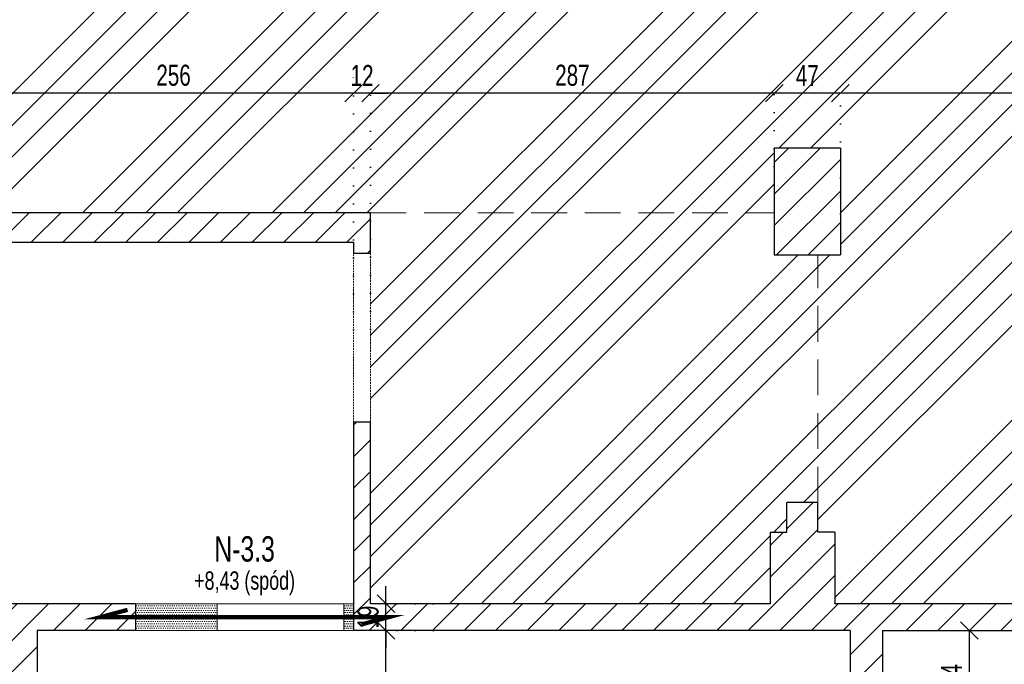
# Model space of a CAD drawing. Header units: millimetres. Extents: x 11149 to 111407, y -107619 to -23630.
# Tile 36 of 245: x 15479 to 16179, y -35771 to -35313. Entities that reach past the tile are written whole.
import ezdxf
from ezdxf.enums import TextEntityAlignment as Align

# ---------------------------------------------------------------- set-up
doc = ezdxf.new("R2010")
doc.units = ezdxf.units.MM
doc.header["$LTSCALE"] = 2
for name, pattern in [('DOT', [6.35, 0, -6.35]), ('HIDDEN', [9.525, 6.35, -3.175]), ('HIDDENX2', [19.05, 12.7, -6.35])]:
    doc.linetypes.add(name, pattern=pattern)
doc.layers.get('0').update_dxf_attribs({"plot": 0})
doc.layers.get('Defpoints').update_dxf_attribs({"color": 1})
doc.layers.add('3DPLAN_A_KRESKOWANIE 1', color=253, linetype='Continuous')
for name, color, linetype, lineweight in [('3DPLAN_A_WYSOKOŚCI ZMIANA', 144, 'HIDDENX2', 5), ('A_KRESKOWANIE', 9, 'Continuous', 0), ('A_WYBURZENIA', 6, 'Continuous', 0), ('A_ściany mur', 2, 'Continuous', 30), ('e-cad_opisyNadproża', 7, 'Continuous', 9), ('e-cad_wymiary', 4, 'Continuous', 9), ('Opisy', 7, 'Continuous', 13)]:
    doc.layers.add(name, color=color, linetype=linetype, lineweight=lineweight)
doc.styles.add('e-cad_1', font='arial.ttf', dxfattribs={"width": 0.7})
doc.dimstyles.new('e-cad_1_100_[cm]', dxfattribs={"dimscale": 10, "dimtxt": 1.5, "dimasz": 1.25, "dimexe": 1.25, "dimexo": 0.625, "dimgap": 0.5, "dimtad": 1, "dimdec": 0, "dimrnd": 1, "dimzin": 1, "dimtxsty": 'e-cad_1', "dimblk": 'OBLIQUE', "dimcen": 2.5, "dimclrd": 256, "dimclre": 252, "dimclrt": 7, "dimadec": 0, "dimazin": 0, "dimtfac": 1, "dimtix": 1, "dimtmove": 2, "dimatfit": 3, "dimldrblk": 'NONE', "dimfxl": 60, "dimfxlon": 1, "dimarcsym": 0})
pattern_1 = [(0, (-8846.8284, -11118.418), (0.79375, 1.5875), [0, -1.5875])]
pattern_2 = [(45, (13281.13, -30963.905), (-11.22532, 11.22532), [])]

# ---------------------------------------------------------------- blocks, each defined once
blk = doc.blocks.new('_OBLIQUE')
at = {"color": 0, "linetype": 'ByBlock', "lineweight": -2}
blk.add_line((-0.5, -0.5), (0.5, 0.5), dxfattribs=at)
blk = doc.blocks.new('*D203')
at = {"layer": 'Defpoints', "color": 0}
for p in [(16062.12, -35364.89), (16062.12, -35456.95), (16562.12, -35536.32)]:
    blk.add_point(p, dxfattribs=at)
at = {"layer": 'e-cad_wymiary', "color": 252, "linetype": 'DOT', "lineweight": -2}
for p, q in [((16062.12, -35450.7), (16062.12, -35352.39)), ((16562.12, -35530.07), (16562.12, -35352.39))]:
    blk.add_line(p, q, dxfattribs=at)
at = {"layer": 'e-cad_wymiary', "lineweight": -2}
blk.add_line((16562.12, -35364.89), (16062.12, -35364.89), dxfattribs=at)
at = {"layer": 'e-cad_wymiary', "lineweight": -2, "xscale": 12.5, "yscale": 12.5, "zscale": 12.5, "rotation": 180}
blk.add_blockref('_OBLIQUE', (16062.12, -35364.89), dxfattribs=at)
at = {"layer": 'e-cad_wymiary', "lineweight": -2, "xscale": 12.5, "yscale": 12.5, "zscale": 12.5}
blk.add_blockref('_OBLIQUE', (16562.12, -35364.89), dxfattribs=at)
at = {"layer": 'e-cad_wymiary', "color": 7, "insert": (16312.12, -35352.23), "char_height": 15, "attachment_point": 5, "style": 'e-cad_1'}
blk.add_mtext('500', dxfattribs=at)
blk = doc.blocks.new('_None')
blk = doc.blocks.new('*D204')
at = {"layer": 'Defpoints', "color": 0}
for p in [(16015.12, -35364.89), (16015.12, -35436.15), (16062.12, -35456.95)]:
    blk.add_point(p, dxfattribs=at)
at = {"layer": 'e-cad_wymiary', "color": 252, "linetype": 'DOT', "lineweight": -2}
for p, q in [((16015.12, -35429.9), (16015.12, -35352.39)), ((16062.12, -35450.7), (16062.12, -35352.39))]:
    blk.add_line(p, q, dxfattribs=at)
at = {"layer": 'e-cad_wymiary', "lineweight": -2}
blk.add_line((16062.12, -35364.89), (16015.12, -35364.89), dxfattribs=at)
at = {"layer": 'e-cad_wymiary', "lineweight": -2, "xscale": 12.5, "yscale": 12.5, "zscale": 12.5, "rotation": 180}
blk.add_blockref('_OBLIQUE', (16015.12, -35364.89), dxfattribs=at)
at = {"layer": 'e-cad_wymiary', "lineweight": -2, "xscale": 12.5, "yscale": 12.5, "zscale": 12.5}
blk.add_blockref('_OBLIQUE', (16062.12, -35364.89), dxfattribs=at)
at = {"layer": 'e-cad_wymiary', "color": 7, "insert": (16038.62, -35352.39), "char_height": 15, "attachment_point": 5, "style": 'e-cad_1'}
blk.add_mtext('47', dxfattribs=at)
blk = doc.blocks.new('*D205')
at = {"layer": 'Defpoints', "color": 0}
for p in [(15728.12, -35364.89), (16015.12, -35436.15), (15728.12, -35538.89)]:
    blk.add_point(p, dxfattribs=at)
at = {"layer": 'e-cad_wymiary', "color": 252, "linetype": 'DOT', "lineweight": -2}
for p, q in [((15728.12, -35532.64), (15728.12, -35352.39)), ((16015.12, -35429.9), (16015.12, -35352.39))]:
    blk.add_line(p, q, dxfattribs=at)
at = {"layer": 'e-cad_wymiary', "lineweight": -2}
blk.add_line((16015.12, -35364.89), (15728.12, -35364.89), dxfattribs=at)
at = {"layer": 'e-cad_wymiary', "lineweight": -2, "xscale": 12.5, "yscale": 12.5, "zscale": 12.5, "rotation": 180}
blk.add_blockref('_OBLIQUE', (15728.12, -35364.89), dxfattribs=at)
at = {"layer": 'e-cad_wymiary', "lineweight": -2, "xscale": 12.5, "yscale": 12.5, "zscale": 12.5}
blk.add_blockref('_OBLIQUE', (16015.12, -35364.89), dxfattribs=at)
at = {"layer": 'e-cad_wymiary', "color": 7, "insert": (15871.62, -35352.23), "char_height": 15, "attachment_point": 5, "style": 'e-cad_1'}
blk.add_mtext('287', dxfattribs=at)
blk = doc.blocks.new('*D206')
at = {"layer": 'Defpoints', "color": 0}
for p in [(15716.12, -35364.89), (15716.12, -35539.4), (15728.12, -35538.89)]:
    blk.add_point(p, dxfattribs=at)
at = {"layer": 'e-cad_wymiary', "color": 252, "linetype": 'DOT', "lineweight": -2}
for p, q in [((15716.12, -35533.15), (15716.12, -35352.39)), ((15728.12, -35532.64), (15728.12, -35352.39))]:
    blk.add_line(p, q, dxfattribs=at)
at = {"layer": 'e-cad_wymiary', "lineweight": -2}
for p, q in [((15716.12, -35364.89), (15703.62, -35364.89)), ((15728.12, -35364.89), (15716.12, -35364.89)), ((15728.12, -35364.89), (15740.62, -35364.89))]:
    blk.add_line(p, q, dxfattribs=at)
at = {"layer": 'e-cad_wymiary', "lineweight": -2, "xscale": 12.5, "yscale": 12.5, "zscale": 12.5}
blk.add_blockref('_OBLIQUE', (15716.12, -35364.89), dxfattribs=at)
at = {"layer": 'e-cad_wymiary', "lineweight": -2, "xscale": 12.5, "yscale": 12.5, "zscale": 12.5, "rotation": 180}
blk.add_blockref('_OBLIQUE', (15728.12, -35364.89), dxfattribs=at)
at = {"layer": 'e-cad_wymiary', "color": 7, "insert": (15722.12, -35352.36), "char_height": 15, "attachment_point": 5, "style": 'e-cad_1'}
blk.add_mtext('12', dxfattribs=at)
blk = doc.blocks.new('*D207')
at = {"layer": 'Defpoints', "color": 0}
for p in [(15460.12, -35353.36), (15460.12, -35364.89), (15716.12, -35539.4)]:
    blk.add_point(p, dxfattribs=at)
at = {"layer": 'e-cad_wymiary', "color": 252, "linetype": 'DOT', "lineweight": -2}
for p, q in [((15716.12, -35533.15), (15716.12, -35352.39)), ((15460.12, -35359.61), (15460.12, -35377.39))]:
    blk.add_line(p, q, dxfattribs=at)
at = {"layer": 'e-cad_wymiary', "lineweight": -2}
blk.add_line((15716.12, -35364.89), (15460.12, -35364.89), dxfattribs=at)
at = {"layer": 'e-cad_wymiary', "lineweight": -2, "xscale": 12.5, "yscale": 12.5, "zscale": 12.5, "rotation": 180}
blk.add_blockref('_OBLIQUE', (15460.12, -35364.89), dxfattribs=at)
at = {"layer": 'e-cad_wymiary', "lineweight": -2, "xscale": 12.5, "yscale": 12.5, "zscale": 12.5}
blk.add_blockref('_OBLIQUE', (15716.12, -35364.89), dxfattribs=at)
at = {"layer": 'e-cad_wymiary', "color": 7, "insert": (15588.12, -35352.23), "char_height": 15, "attachment_point": 5, "style": 'e-cad_1'}
blk.add_mtext('256', dxfattribs=at)
blk = doc.blocks.new('*D288')
at = {"layer": 'Defpoints', "color": 0}
for p in [(15739.12, -35746.89), (15778.83, -35746.89), (15768.52, -35925.89)]:
    blk.add_point(p, dxfattribs=at)
at = {"layer": 'e-cad_wymiary', "color": 252, "linetype": 'DOT', "lineweight": -2}
for p, q in [((15772.58, -35746.89), (15726.62, -35746.89)), ((15762.27, -35925.89), (15726.62, -35925.89))]:
    blk.add_line(p, q, dxfattribs=at)
at = {"layer": 'e-cad_wymiary', "lineweight": -2}
blk.add_line((15739.12, -35925.89), (15739.12, -35746.89), dxfattribs=at)
at = {"layer": 'e-cad_wymiary', "lineweight": -2, "xscale": 12.5, "yscale": 12.5, "zscale": 12.5}
for p, rotation in [((15739.12, -35746.89), 90), ((15739.12, -35925.89), 270)]:
    blk.add_blockref('_OBLIQUE', p, dxfattribs=dict(at, rotation=rotation))
at = {"layer": 'e-cad_wymiary', "color": 7, "insert": (15726.47, -35836.39), "char_height": 15, "attachment_point": 5, "rotation": 90, "style": 'e-cad_1'}
blk.add_mtext('179', dxfattribs=at)
blk = doc.blocks.new('*D289')
at = {"layer": 'Defpoints', "color": 0}
for p in [(15739.12, -35727.89), (15778.83, -35727.89), (15778.83, -35746.89)]:
    blk.add_point(p, dxfattribs=at)
at = {"layer": 'e-cad_wymiary', "lineweight": -2}
for p, q in [((15739.12, -35727.89), (15739.12, -35715.39)), ((15739.12, -35746.89), (15739.12, -35727.89)), ((15739.12, -35746.89), (15739.12, -35759.39))]:
    blk.add_line(p, q, dxfattribs=at)
at = {"layer": 'e-cad_wymiary', "color": 252, "linetype": 'DOT', "lineweight": -2}
for p, q in [((15772.58, -35727.89), (15726.62, -35727.89)), ((15772.58, -35746.89), (15726.62, -35746.89))]:
    blk.add_line(p, q, dxfattribs=at)
at = {"layer": 'e-cad_wymiary', "lineweight": -2, "xscale": 12.5, "yscale": 12.5, "zscale": 12.5}
for p, rotation in [((15739.12, -35727.89), 270), ((15739.12, -35746.89), 90)]:
    blk.add_blockref('_OBLIQUE', p, dxfattribs=dict(at, rotation=rotation))
at = {"layer": 'e-cad_wymiary', "color": 7, "insert": (15726.47, -35737.39), "char_height": 15, "attachment_point": 5, "rotation": 90, "style": 'e-cad_1'}
blk.add_mtext('19', dxfattribs=at)
blk = doc.blocks.new('*D2325')
at = {"layer": 'Defpoints', "color": 0, "ltscale": 0.5}
for p in [(16120.84, -35746.89), (16153.83, -35746.89), (16085.43, -35810.89)]:
    blk.add_point(p, dxfattribs=at)
at = {"layer": 'e-cad_wymiary', "color": 252, "linetype": 'DOT', "lineweight": -2, "ltscale": 0.5}
for p, q in [((16127.09, -35746.89), (16166.33, -35746.89)), ((16091.68, -35810.89), (16166.33, -35810.89))]:
    blk.add_line(p, q, dxfattribs=at)
at = {"layer": 'e-cad_wymiary', "lineweight": -2, "ltscale": 0.5}
blk.add_line((16153.83, -35810.89), (16153.83, -35746.89), dxfattribs=at)
at = {"layer": 'e-cad_wymiary', "lineweight": -2, "ltscale": 0.5, "xscale": 12.5, "yscale": 12.5, "zscale": 12.5}
for p, rotation in [((16153.83, -35746.89), 90), ((16153.83, -35810.89), 270)]:
    blk.add_blockref('_OBLIQUE', p, dxfattribs=dict(at, rotation=rotation))
at = {"layer": 'e-cad_wymiary', "color": 7, "ltscale": 0.5, "insert": (16141.17, -35778.89), "char_height": 15, "attachment_point": 5, "rotation": 90, "style": 'e-cad_1'}
blk.add_mtext('64', dxfattribs=at)

msp = doc.modelspace()

# ---------------------------------------------------------------- hatches: boundary and pattern name
at = {"layer": '3DPLAN_A_KRESKOWANIE 1'}
h = msp.add_hatch(dxfattribs=at)
h.set_pattern_fill('ANSI31', color=256, scale=5, style=0)
h.set_pattern_definition(pattern_2)
h.paths.add_polyline_path([(15716.12, -35746.89), (16069.12, -35746.89), (16069.12, -35810.89), (16092.12, -35810.89), (16092.12, -35746.89), (16638.12, -35746.89), (16638.12, -35909.89), (16677.49, -35909.89), (16677.49, -35066.89), (16610.12, -35066.89), (16610.12, -35462.89), (16562.12, -35462.89), (16562.12, -35727.89), (16058.12, -35727.89), (16058.12, -35676.89), (16046.12, -35676.89), (16046.12, -35655.89), (16024.12, -35655.89), (16024.12, -35676.89), (16012.12, -35676.89), (16012.12, -35727.89), (15728.12, -35727.89), (15728.12, -35598.89), (15716.12, -35598.89), (15716.12, -35727.89)])
h = msp.add_hatch(dxfattribs=at)
h.set_pattern_fill('ANSI31', color=256, scale=5, style=0)
h.set_pattern_definition(pattern_2)
h.paths.add_polyline_path([(15291.12, -35399.89), (15291.12, -35424.89), (15322.12, -35424.89), (15413.12, -35424.89), (15413.12, -35521.89), (15439.12, -35521.89), (15464.12, -35521.89), (15464.12, -35470.89), (15716.12, -35470.89), (15716.12, -35478.89), (15728.12, -35478.89), (15728.12, -35449.89), (15460.12, -35449.89), (15460.12, -35376.89), (15446.12, -35376.89), (15446.12, -35399.89)])
h = msp.add_hatch(dxfattribs=at)
h.set_pattern_fill('ANSI31', color=256, scale=5, style=0)
h.set_pattern_definition(pattern_2)
h.paths.add_polyline_path([(16015.12, -35403.89), (16015.12, -35479.89), (16062.12, -35479.89), (16062.12, -35403.89)])
h = msp.add_hatch(dxfattribs=at)
h.set_pattern_fill('ANSI31', color=256, scale=5, style=0)
h.set_pattern_definition(pattern_2)
h.paths.add_polyline_path([(15308.12, -35631.89), (15308.12, -35653.89), (15416.12, -35653.89), (15416.12, -35752.89), (15444.12, -35752.89), (15444.12, -36304.89), (15416.12, -36304.89), (15416.12, -36357.89), (15344.12, -36357.89), (15344.12, -36442.89), (15525.12, -36442.89), (15525.12, -36354.89), (15491.12, -36354.89), (15491.12, -35938.39), (15491.12, -35925.89), (15491.12, -35746.89), (15561.12, -35746.89), (15561.12, -35727.89), (15464.12, -35727.89), (15464.12, -35631.89), (15439.12, -35631.89)])
at = {"layer": 'A_KRESKOWANIE', "transparency": 33554687}
h = msp.add_hatch(dxfattribs=at)
h.set_pattern_fill('ANSI34', color=256, scale=5)
h.set_pattern_definition([(45, (7e-12, 214.15), (-67.35192, 67.35192), []), (45, (22.45, 214.15), (-67.35192, 67.35192), []), (45, (44.9, 214.15), (-67.35192, 67.35192), []), (45, (67.35, 214.15), (-67.35192, 67.35192), [])])
h.paths.add_polyline_path([(15460.12, -35256.89), (15460.12, -35111.89), (15460.12, -34934.89), (15460.12, -34801.89), (15525.12, -34801.89), (15640.12, -34801.89), (15826.12, -34801.89), (15941.12, -34801.89), (16013.12, -34801.89), (16013.12, -34854.89), (16062.12, -34854.89), (16062.12, -34796.89), (16562.12, -34796.89), (16562.12, -34927.89), (16610.12, -34927.89), (16610.12, -34936.89), (16610.12, -35066.89), (16610.12, -35462.89), (16562.12, -35462.89), (16562.12, -35727.89), (16058.12, -35727.89), (16058.12, -35676.89), (16046.12, -35676.89), (16046.12, -35655.89), (16046.12, -35479.89), (16062.12, -35479.89), (16062.12, -35403.89), (16015.12, -35403.89), (16015.12, -35449.89), (15728.12, -35449.89), (15460.12, -35449.89), (15460.12, -35376.89)])
h.paths.add_polyline_path([(15728.12, -35449.89), (15728.12, -35478.89), (15728.12, -35598.89), (15728.12, -35727.89), (16012.12, -35727.89), (16012.12, -35676.89), (16024.12, -35676.89), (16024.12, -35655.89), (16046.12, -35655.89), (16046.12, -35479.89), (16015.12, -35479.89), (16015.12, -35449.89)])
at = {"layer": 'A_WYBURZENIA', "transparency": 33554687}
h = msp.add_hatch(dxfattribs=at)
h.set_pattern_fill('DOTS', color=256)
h.set_pattern_definition(pattern_1)
h.paths.add_polyline_path([(15619.12, -35746.89), (15619.12, -35727.89), (15561.12, -35727.89), (15561.12, -35746.89)])
h = msp.add_hatch(dxfattribs=at)
h.set_pattern_fill('DOTS', color=256)
h.set_pattern_definition(pattern_1)
h.paths.add_polyline_path([(15709.12, -35746.89), (15716.12, -35746.89), (15716.12, -35727.89), (15709.12, -35727.89)])

# ---------------------------------------------------------------- linework, layer by layer
at = {"layer": '3DPLAN_A_WYSOKOŚCI ZMIANA'}
for p, q in [((15728.12, -35449.89), (16015.12, -35449.89)), ((16046.12, -35655.89), (16046.12, -35479.89))]:
    msp.add_line(p, q, dxfattribs=at)
at = {"layer": 'A_WYBURZENIA', "transparency": 33554687}
for p, q in [((15619.12, -35727.89), (15709.12, -35727.89)), ((15619.12, -35746.89), (15709.12, -35746.89))]:
    msp.add_line(p, q, dxfattribs=at)
for points in [[(15561.12, -35746.89), (15619.12, -35746.89), (15619.12, -35727.89), (15561.12, -35727.89)], [(15709.12, -35746.89), (15716.12, -35746.89), (15716.12, -35727.89), (15709.12, -35727.89)]]:
    msp.add_lwpolyline(points, close=True, dxfattribs=at)
at = {"layer": 'A_ściany mur', "ltscale": 0.1}
for p, q in [((16062.12, -35403.89), (16015.12, -35403.89)), ((16015.12, -35403.89), (16015.12, -35479.89)), ((16062.12, -35403.89), (16062.12, -35479.89)), ((15728.12, -35449.89), (15460.12, -35449.89)), ((15728.12, -35478.89), (15728.12, -35449.89)), ((15464.12, -35470.89), (15716.12, -35470.89)), ((15716.12, -35470.89), (15716.12, -35478.89)), ((15728.12, -35478.89), (15716.12, -35478.89)), ((16015.12, -35479.89), (16062.12, -35479.89)), ((15728.12, -35598.89), (15716.12, -35598.89)), ((15716.12, -35598.89), (15716.12, -35746.89)), ((15728.12, -35727.89), (15728.12, -35598.89)), ((16046.12, -35655.89), (16024.12, -35655.89)), ((16024.12, -35676.89), (16024.12, -35655.89)), ((16046.12, -35676.89), (16046.12, -35655.89)), ((16012.12, -35676.89), (16012.12, -35727.89)), ((16012.12, -35676.89), (16024.12, -35676.89)), ((16058.12, -35676.89), (16046.12, -35676.89)), ((16058.12, -35676.89), (16058.12, -35727.89)), ((15561.12, -35727.89), (15464.12, -35727.89)), ((15561.12, -35727.89), (15561.12, -35746.89)), ((16012.12, -35727.89), (15728.12, -35727.89)), ((16562.12, -35727.89), (16058.12, -35727.89)), ((15561.12, -35746.89), (15491.12, -35746.89)), ((15491.12, -35746.89), (15491.12, -36354.89)), ((16069.12, -35746.89), (15716.12, -35746.89)), ((16069.12, -35746.89), (16069.12, -35810.89)), ((16092.12, -35746.89), (16092.12, -35810.89)), ((16092.12, -35746.89), (16638.12, -35746.89))]:
    msp.add_line(p, q, dxfattribs=at)
at = {"layer": 'A_ściany mur', "color": 4, "linetype": 'HIDDEN', "lineweight": 5, "ltscale": 0.1}
for p, q in [((15716.12, -35598.89), (15716.12, -35478.89)), ((15728.12, -35478.89), (15728.12, -35598.89))]:
    msp.add_line(p, q, dxfattribs=at)
at = {"layer": 'Opisy', "color": 161, "const_width": 3}
msp.add_lwpolyline([(15721.81, -35742.57), (15741.12, -35737.39), (15536.12, -35737.39), (15555.44, -35732.21)], dxfattribs=at)

# ---------------------------------------------------------------- texts
at = {"layer": 'e-cad_opisyNadproża', "ltscale": 0.08, "style": 'e-cad_1', "width": 0.7}
for s, height, p in [('N-3.3', 18, (15638.62, -35679.89)), ('+8,43 (spód)', 13, (15638.62, -35704.89))]:
    msp.add_text(s, height=height, dxfattribs=at).set_placement(p, align=Align.TOP_CENTER)

# ---------------------------------------------------------------- dimensions: what is measured, and where the dimension line sits
at = {"layer": 'e-cad_wymiary'}
for base, p1, p2, picture, middle in [((15460.12, -35364.89), (15716.12, -35539.4), (15460.12, -35353.36), '*D207', (15588.12, -35352.23)), ((15716.12, -35364.89), (15728.12, -35538.89), (15716.12, -35539.4), '*D206', (15722.12, -35352.36)), ((15728.12, -35364.89), (16015.12, -35436.15), (15728.12, -35538.89), '*D205', (15871.62, -35352.23)), ((16015.12, -35364.89), (16062.12, -35456.95), (16015.12, -35436.15), '*D204', (16038.62, -35352.39)), ((16062.12, -35364.89), (16562.12, -35536.32), (16062.12, -35456.95), '*D203', (16312.12, -35352.23))]:
    dim = msp.add_linear_dim(base=base, p1=p1, p2=p2, dimstyle='e-cad_1_100_[cm]', dxfattribs=at)
    dim.commit()
    dim.dimension.update_dxf_attribs({"geometry": picture, "text_midpoint": middle})
for base, p1, p2, picture, middle in [((15739.12, -35727.89), (15778.83, -35746.89), (15778.83, -35727.89), '*D289', (15726.47, -35737.39)), ((15739.12, -35746.89), (15768.52, -35925.89), (15778.83, -35746.89), '*D288', (15726.47, -35836.39))]:
    dim = msp.add_linear_dim(base=base, p1=p1, p2=p2, angle=90, dimstyle='e-cad_1_100_[cm]', dxfattribs=at)
    dim.commit()
    dim.dimension.update_dxf_attribs({"geometry": picture, "text_midpoint": middle})
at = {"layer": 'e-cad_wymiary', "ltscale": 0.5}
dim = msp.add_linear_dim(base=(16153.83, -35746.89), p1=(16085.43, -35810.89), p2=(16120.84, -35746.89), angle=90, dimstyle='e-cad_1_100_[cm]', dxfattribs=at)
dim.commit()
dim.dimension.update_dxf_attribs({"geometry": '*D2325', "text_midpoint": (16141.17, -35778.89)})

doc.saveas('drawing.dxf')
